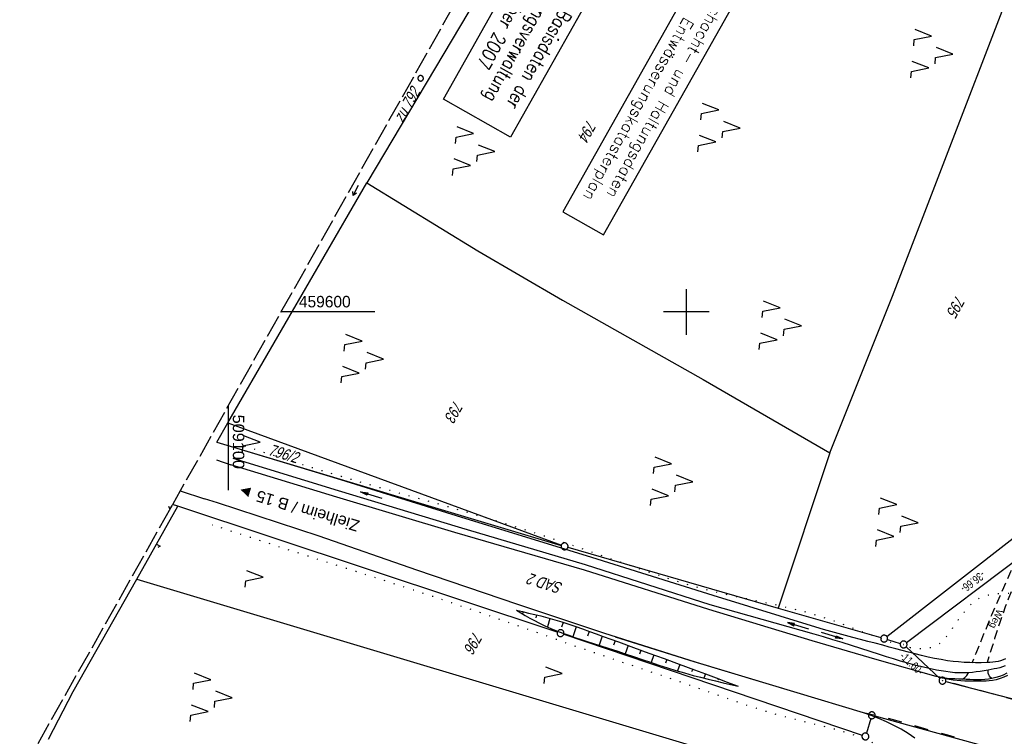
# Model space of a CAD drawing. Extents: x 509054 to 510017, y 459212 to 460305.
# Tile 2 of 63: x 509054 to 509269, y 459507 to 459664. Entities that reach past the tile are written whole.
import ezdxf

# ---------------------------------------------------------------- set-up
doc = ezdxf.new("R2010")
doc.units = 0
doc.header["$LTSCALE"] = 10
doc.header["$MEASUREMENT"] = 0
for name, pattern in [('AUSGEZOGEN', [0]), ('LT00', [0]), ('LT02', [0.4, 0.2, -0.2]), ('LT07', [0.22, 0.02, -0.2]), ('LT11', [0.3, 0.2, -0.1]), ('LT14', [0.6, 0.5, -0.1])]:
    doc.linetypes.add(name, pattern=pattern)
doc.layers.get('0').update_dxf_attribs({"linetype": 'LT00'})
for name, color, linetype in [('--EK_FBR', 1, 'LT00'), ('--EL_DFK_AB_L', 21, 'LT00'), ('--EL_DFK_AB_P', 7, 'LT00'), ('--EL_TEXT_KASTEN', 182, 'Continuous'), ('ABSTAND', 8, 'LT00'), ('DFK_AB_L', 21, 'LT00'), ('DFK_AB_P', 7, 'LT00'), ('DFK_BES-WEGE', 255, 'LT00'), ('DFK_FLUR_NR', 250, 'LT00'), ('DFK_GZPKT', 250, 'LT00'), ('DFK_KATASTER', 250, 'LT00'), ('DFK_NUTZUNG', 250, 'LT00'), ('DFK_STAND', 22, 'LT00'), ('DFK_TOPO-ANL', 252, 'LT00'), ('DFK_VERMPKT', 252, 'LT00'), ('FELDWEG_TEXT', 250, 'Continuous'), ('ORTSRICHTUNG', 7, 'Continuous'), ('PFEIL', 140, 'AUSGEZOGEN'), ('V110_AFBR_BAB', 250, 'LT00'), ('V110_BOESCH', 250, 'LT00'), ('V110_BOSCHUNG', 250, 'LT00'), ('V110_ERDWEG', 250, 'LT11'), ('V110_GEHOELZ', 250, 'LT07'), ('V110_GRABEN', 250, 'LT00'), ('V110_LD_MARK', 250, 'LT00'), ('V110_LG_MARK', 250, 'LT02'), ('V110_RASTER', 250, 'LT00')]:
    doc.layers.add(name, color=color, linetype=linetype)
doc.layers.add('-BLATT_110-RAND', color=7, linetype='LT14', plot=False)
doc.styles.add('Beschrift', font='ARIAL.TTF')
doc.styles.add('ROMANS', font='romans.shx', dxfattribs={"width": 0.8})
doc.styles.get("Standard").update_dxf_attribs({"font": 'ARIAL.TTF'})
doc.styles.add('Versorgungsltg', font='ARIAL.TTF', dxfattribs={"width": 0.8, "height": 2})

# ---------------------------------------------------------------- blocks, each defined once
blk = doc.blocks.new('SYMB7050')
at = {"color": 0, "linetype": 'ByBlock'}
blk.add_lwpolyline([(0, 0), (0, 0.093), (0.046, 0.058)], dxfattribs=at)
blk = doc.blocks.new('SYMB7010')
at = {"color": 0, "linetype": 'ByBlock'}
for points in [[(-0.031408, 0.499213), (-0.093728, 0.49134), (-0.15457, 0.475719), (-0.212975, 0.452595), (-0.268021, 0.422333), (-0.31884, 0.385411), (-0.36463, 0.342411), (-0.40467, 0.29401), (-0.438329, 0.240973), (-0.465074, 0.184136), (-0.484486, 0.124395), (-0.496256, 0.062692), (-0.5002, 0)], [(-0.5002, 0), (-0.496256, -0.062692), (-0.484486, -0.124395), (-0.465075, -0.184136), (-0.438329, -0.240973), (-0.404671, -0.29401), (-0.36463, -0.342411), (-0.31884, -0.385411), (-0.268021, -0.422333), (-0.212975, -0.452595), (-0.154571, -0.475719), (-0.093728, -0.49134), (-0.031408, -0.499213), (0.031408, -0.499213)], [(0.5002, 0), (0.496256, 0.062692), (0.484485, 0.124395), (0.465074, 0.184136), (0.438329, 0.240973), (0.40467, 0.29401), (0.36463, 0.342411), (0.31884, 0.385411), (0.268021, 0.422333), (0.212975, 0.452595), (0.15457, 0.475719), (0.093728, 0.49134), (0.031408, 0.499213), (-0.031408, 0.499213)], [(0.031408, -0.499213), (0.093728, -0.491341), (0.15457, -0.475719), (0.212975, -0.452595), (0.268021, -0.422333), (0.31884, -0.385411), (0.36463, -0.342411), (0.404671, -0.294011), (0.438329, -0.240974), (0.465075, -0.184136), (0.484486, -0.124395), (0.496256, -0.062692), (0.500201, 0)]]:
    blk.add_lwpolyline(points, dxfattribs=at)
blk = doc.blocks.new('SYMB0003')
at = {"color": 0, "linetype": 'ByBlock'}
for p, q in [((-0.015712, 0), (0.010166, 0.012015)), ((0, -0.021257), (-0.015712, 0)), ((0.010166, 0.012015), (0, -0.021257))]:
    blk.add_line(p, q, dxfattribs=at)
for points in [[(-0.031395, 0.499013), (-0.093691, 0.491144), (-0.154509, 0.475528), (-0.21289, 0.452414), (-0.267913, 0.422164), (-0.318712, 0.385257), (-0.364484, 0.342274), (-0.404509, 0.293893), (-0.438154, 0.240877), (-0.464888, 0.184062), (-0.484292, 0.124345), (-0.496058, 0.062667), (-0.5, 0)], [(-0.5, 0), (-0.496058, -0.062667), (-0.484292, -0.124345), (-0.464888, -0.184062), (-0.438154, -0.240877), (-0.404509, -0.293893), (-0.364485, -0.342274), (-0.318712, -0.385257), (-0.267914, -0.422164), (-0.21289, -0.452414), (-0.154509, -0.475529), (-0.093691, -0.491144), (-0.031395, -0.499014), (0.031395, -0.499014)], [(0.5, 0), (0.496057, 0.062667), (0.484292, 0.124345), (0.464888, 0.184062), (0.438153, 0.240877), (0.404509, 0.293893), (0.364484, 0.342274), (0.318712, 0.385257), (0.267913, 0.422164), (0.21289, 0.452414), (0.154509, 0.475528), (0.093691, 0.491144), (0.031395, 0.499013), (-0.031395, 0.499013)], [(0.031395, -0.499014), (0.093691, -0.491144), (0.154509, -0.475529), (0.21289, -0.452414), (0.267914, -0.422164), (0.318712, -0.385257), (0.364485, -0.342274), (0.404509, -0.293893), (0.438154, -0.240877), (0.464889, -0.184062), (0.484292, -0.124345), (0.496058, -0.062667), (0.5, 0)]]:
    blk.add_lwpolyline(points, dxfattribs=at)
blk = doc.blocks.new('SYMB7222')
at = {"color": 0, "linetype": 'ByBlock'}
blk.add_line((0, 0.185), (-0.11, -0.185), dxfattribs=at)
blk.add_lwpolyline([(0.25, -0.185), (0.11, -0.185), (0, 0.185)], dxfattribs=at)
blk = doc.blocks.new('SYMB7241')
at = {"color": 0, "linetype": 'ByBlock'}
for p, q in [((0, 0), (-0.26, 0)), ((-0.08, 0.045), (0, 0)), ((0, 0), (-0.08, -0.045))]:
    blk.add_line(p, q, dxfattribs=at)
blk = doc.blocks.new('SYMB7221')
at = {"color": 0, "linetype": 'ByBlock'}
for p, q in [((0, 0.435), (-0.11, 0.065)), ((0.11, 0.065), (0, 0.435)), ((0.25, 0.065), (0.11, 0.065)), ((-0.35, -0.065), (-0.46, -0.435)), ((0.35, -0.065), (0.24, -0.435))]:
    blk.add_line(p, q, dxfattribs=at)
for points in [[(-0.1, -0.435), (-0.24, -0.435), (-0.35, -0.065)], [(0.6, -0.435), (0.46, -0.435), (0.35, -0.065)]]:
    blk.add_lwpolyline(points, dxfattribs=at)
blk = doc.blocks.new('Pfreil3')
at = {"layer": 'PFEIL'}
blk.add_hatch(color=256, dxfattribs=at).paths.add_polyline_path([(-1.55, 0.27), (-1.55, -0.27), (0, 0)])
for p, q in [((-1.55, 0), (-4.83, 0)), ((-1.55, -0.27), (-1.55, 0.27)), ((-1.55, 0.27), (0, 0)), ((0, 0), (-1.55, -0.27))]:
    blk.add_line(p, q, dxfattribs=at)

msp = doc.modelspace()

# ---------------------------------------------------------------- linework, layer by layer
at = {"layer": '--EK_FBR'}
for points in [[(509269.95, 459521.15), (509269.17, 459520.78), (509268.37, 459520.47), (509267.54, 459520.22), (509266.71, 459520.02), (509265.92, 459519.89), (509265.12, 459519.81), (509264.32, 459519.76), (509263.51, 459519.74), (509262.7, 459519.75), (509261.89, 459519.78), (509261.08, 459519.81), (509260.27, 459519.85), (509259.43, 459519.88), (509258.6, 459519.92), (509257.76, 459519.97), (509256.94, 459520.04), (509256.11, 459520.15), (509255.3, 459520.29), (509254.5, 459520.49), (509241.67, 459524.07), (509227.45, 459528.26), (509204.87, 459535.05), (509177.73, 459543.65), (509149.48, 459551.88), (509123.73, 459559.61), (509100.53, 459566.65)], [(509249.89, 459507.01), (509248.39, 459508), (509246.85, 459508.93), (509245.28, 459509.79), (509243.67, 459510.58), (509242.03, 459511.3), (509240.37, 459511.94), (509238.68, 459512.5), (509224.2, 459516.88), (509202.18, 459523.49), (509182, 459529.88), (509163.2, 459536.18), (509141.18, 459543.68), (509119.85, 459551.04), (509097.64, 459558.37)]]:
    msp.add_lwpolyline(points, dxfattribs=at)
at = {"layer": '--EL_DFK_AB_L'}
for p, q in [((509248.02, 459527.9), (509276.11, 459549.04)), ((509247.97, 459526.94), (509255.35, 459520.05)), ((509256.63, 459519.35), (509298.59, 459508.42))]:
    msp.add_line(p, q, dxfattribs=at)
at = {"layer": '--EL_TEXT_KASTEN'}
msp.add_lwpolyline([(509205.15, 459678.88), (509173, 459621.83), (509181.91, 459616.81), (509214.06, 459673.85)], close=True, dxfattribs=at)
at = {"layer": '-BLATT_110-RAND'}
msp.add_lwpolyline([(509508.66, 460304.61), (509054.47, 459498.79), (509563.22, 459212.04), (510017.41, 460017.85), (509508.66, 460304.61)], dxfattribs=at)
at = {"layer": 'DFK_AB_L'}
for p, q in [((509248.02, 459527.9), (509276.11, 459549.04)), ((509247.97, 459526.94), (509255.35, 459520.05)), ((509256.63, 459519.35), (509298.59, 459508.42))]:
    msp.add_line(p, q, dxfattribs=at)
at = {"layer": 'DFK_KATASTER'}
for p, q in [((509158.21, 459675.23), (509130.27, 459628.15)), ((509244.98, 459603.47), (509269.28, 459666.54)), ((509099.9, 459575.77), (509130.27, 459628.15)), ((509130.27, 459628.15), (509154.48, 459613.36)), ((509154.48, 459613.36), (509172.99, 459602.56)), ((509231.32, 459569.25), (509244.98, 459603.47)), ((509172.99, 459602.56), (509203.68, 459585.27)), ((509203.68, 459585.27), (509231.32, 459569.25)), ((509097.48, 459571.6), (509099.9, 459575.77)), ((509099.9, 459575.77), (509172.71, 459549.12)), ((509097.48, 459571.6), (509172.69, 459549.07)), ((509231.32, 459569.25), (509220.06, 459535.4)), ((509080.01, 459541.71), (509089.02, 459557.6)), ((509089.02, 459557.6), (509087.83, 459557.99)), ((509171.82, 459530.16), (509089.02, 459557.6)), ((509243.75, 459529.19), (509272.66, 459551.68)), ((509174.13, 459548.65), (509220.06, 459535.4)), ((509066.11, 459517.19), (509080.01, 459541.71)), ((509080.01, 459541.71), (509228.31, 459497.27)), ((509220.06, 459535.4), (509242.44, 459528.94)), ((509173.24, 459529.68), (509238.36, 459507.62)), ((509243.88, 459528.51), (509246.7, 459527.67)), ((509060.74, 459506.81), (509066.11, 459517.19)), ((509240.25, 459511.27), (509239.29, 459508.1)), ((509270.79, 459503.66), (509241.19, 459511.79))]:
    msp.add_line(p, q, dxfattribs=at)
at = {"layer": 'DFK_STAND'}
msp.add_lwpolyline([(509189.59, 459687.82), (509161.6, 459638.17), (509146.95, 459646.42), (509174.94, 459696.08)], close=True, dxfattribs=at)
at = {"layer": 'DFK_TOPO-ANL'}
for p, q in [((509097.44, 459567.75), (509100.53, 459566.65)), ((509089.5, 459560.95), (509094.8, 459559.23)), ((509097.64, 459558.37), (509094.8, 459559.23)), ((509201.68, 459523.68), (509184.54, 459529.03)), ((509224.2, 459516.88), (509201.68, 459523.68))]:
    msp.add_line(p, q, dxfattribs=at)
at = {"layer": 'V110_AFBR_BAB'}
for points in [[(509269.95, 459521.15), (509269.17, 459520.78), (509268.37, 459520.47), (509267.54, 459520.22), (509266.71, 459520.02), (509265.92, 459519.89), (509265.12, 459519.81), (509264.32, 459519.76), (509263.51, 459519.74), (509262.7, 459519.75), (509261.89, 459519.78), (509261.08, 459519.81), (509260.27, 459519.85), (509259.43, 459519.88), (509258.6, 459519.92), (509257.76, 459519.97), (509256.94, 459520.04), (509256.11, 459520.15), (509255.3, 459520.29), (509254.5, 459520.49), (509241.67, 459524.07), (509227.45, 459528.26), (509204.87, 459535.05), (509177.73, 459543.65), (509149.48, 459551.88), (509123.73, 459559.61), (509100.53, 459566.65)], [(509249.89, 459507.01), (509248.39, 459508), (509246.85, 459508.93), (509245.28, 459509.79), (509243.67, 459510.58), (509242.03, 459511.3), (509240.37, 459511.94), (509238.68, 459512.5), (509224.2, 459516.88), (509202.18, 459523.49), (509182, 459529.88), (509163.2, 459536.18), (509141.18, 459543.68), (509119.85, 459551.04), (509097.64, 459558.37)]]:
    msp.add_lwpolyline(points, dxfattribs=at)
at = {"layer": 'V110_BOESCH'}
for points in [[(509162.88, 459534.9), (509164.22, 459534.61), (509165.56, 459534.31), (509166.9, 459534), (509168.23, 459533.68), (509169.76, 459533.26), (509171.29, 459532.82), (509172.81, 459532.35), (509174.33, 459531.86), (509175.84, 459531.35), (509177.34, 459530.83), (509178.84, 459530.29), (509180.34, 459529.75), (509181.84, 459529.21), (509185.16, 459528), (509188.49, 459526.79), (509191.81, 459525.58), (509195.13, 459524.36), (509198.44, 459523.15), (509201.75, 459521.92), (509204.14, 459521.03), (509206.53, 459520.14), (509208.92, 459519.24), (509211.31, 459518.34)], [(509162.88, 459534.9), (509163.86, 459534.32), (509164.84, 459533.75), (509165.82, 459533.19), (509166.82, 459532.65), (509167.82, 459532.13), (509169.09, 459531.52), (509170.38, 459530.96), (509171.68, 459530.43), (509173, 459529.92), (509174.33, 459529.45), (509175.67, 459528.99), (509177.02, 459528.55), (509178.37, 459528.12), (509179.72, 459527.69), (509181.07, 459527.25), (509182.93, 459526.65), (509184.78, 459526.03), (509186.63, 459525.41), (509188.48, 459524.79), (509190.32, 459524.17), (509192.17, 459523.55), (509194.02, 459522.95), (509195.87, 459522.36), (509197.73, 459521.79), (509199.59, 459521.24), (509201.46, 459520.71), (509203.09, 459520.28), (509204.73, 459519.87), (509206.37, 459519.48), (509208.01, 459519.09), (509209.66, 459518.72), (509211.31, 459518.34)]]:
    msp.add_lwpolyline(points, dxfattribs=at)
at = {"layer": 'V110_BOSCHUNG'}
for p, q in [((509164.35, 459534.58), (509164.24, 459534.1)), ((509167.28, 459533.91), (509167.12, 459533.24)), ((509170.2, 459533.14), (509169.68, 459531.26)), ((509173.1, 459532.26), (509172.77, 459531.2)), ((509175.97, 459531.31), (509175.24, 459529.14)), ((509178.81, 459530.3), (509178.44, 459529.26)), ((509181.64, 459529.28), (509180.93, 459527.3)), ((509184.45, 459528.25), (509184.12, 459527.31)), ((509187.27, 459527.23), (509186.63, 459525.41)), ((509190.09, 459526.2), (509189.78, 459525.33)), ((509192.92, 459525.17), (509192.31, 459523.51)), ((509195.74, 459524.14), (509195.45, 459523.36)), ((509198.56, 459523.1), (509198.03, 459521.7)), ((509201.37, 459522.06), (509201.15, 459521.46)), ((509204.18, 459521.01), (509203.84, 459520.1)), ((509206.99, 459519.96), (509206.88, 459519.67)), ((509209.8, 459518.91), (509209.72, 459518.7))]:
    msp.add_line(p, q, dxfattribs=at)
at = {"layer": 'V110_ERDWEG', "flags": 128}
for points in [[(509459.45, 459758.31), (509457.01, 459757.14), (509454.57, 459755.97), (509452.13, 459754.81), (509449.68, 459753.66), (509447.22, 459752.52), (509444.76, 459751.4), (509442.3, 459750.29), (509439.82, 459749.21), (509437.33, 459748.16), (509435.1, 459747.24), (509432.87, 459746.35), (509430.63, 459745.47), (509428.38, 459744.61), (509426.12, 459743.76), (509423.87, 459742.93), (509421.6, 459742.1), (509419.34, 459741.28), (509417.07, 459740.46), (509414.44, 459739.51), (509411.8, 459738.56), (509409.17, 459737.6), (509406.54, 459736.64), (509403.91, 459735.66), (509401.29, 459734.67), (509398.67, 459733.66), (509396.07, 459732.64), (509393.54, 459731.61), (509391.03, 459730.57), (509388.53, 459729.49), (509386.03, 459728.39), (509383.56, 459727.26), (509381.1, 459726.09), (509378.66, 459724.88), (509376.24, 459723.64), (509372.73, 459721.74), (509369.26, 459719.76), (509365.84, 459717.7), (509362.48, 459715.55), (509359.16, 459713.33), (509356.92, 459711.76), (509354.71, 459710.16), (509352.52, 459708.51), (509350.37, 459706.82), (509348.26, 459705.1), (509346.19, 459703.32), (509344.57, 459701.89), (509342.98, 459700.42), (509341.41, 459698.94), (509339.86, 459697.43), (509338.33, 459695.9), (509336.81, 459694.36), (509335.31, 459692.8), (509333.81, 459691.23), (509332.32, 459689.65), (509330.84, 459688.06), (509329.57, 459686.69), (509328.31, 459685.32), (509327.05, 459683.94), (509325.81, 459682.55), (509324.59, 459681.15), (509323.4, 459679.72), (509322.23, 459678.28), (509321.09, 459676.82), (509319.99, 459675.33), (509318.93, 459673.81), (509317.81, 459672.11), (509316.74, 459670.37), (509315.72, 459668.59), (509314.75, 459666.79), (509313.81, 459664.97), (509312.91, 459663.12), (509312.05, 459661.26), (509311.21, 459659.37), (509310.4, 459657.48), (509309.62, 459655.57), (509308.85, 459653.65), (509308.1, 459651.73), (509307.35, 459649.81), (509306.39, 459647.27), (509305.43, 459644.72), (509304.49, 459642.18), (509303.55, 459639.64), (509302.61, 459637.1), (509301.68, 459634.57), (509300.74, 459632.03), (509299.81, 459629.49), (509298.58, 459626.18), (509297.34, 459622.87), (509296.09, 459619.56), (509294.82, 459616.26), (509293.54, 459612.96), (509292.87, 459611.25), (509292.2, 459609.55), (509291.53, 459607.84), (509290.87, 459606.12), (509290.22, 459604.41), (509289.59, 459602.69), (509288.98, 459600.96), (509288.39, 459599.23), (509287.82, 459597.49), (509287.29, 459595.72), (509286.78, 459593.95), (509286.3, 459592.17), (509285.84, 459590.38), (509285.4, 459588.59), (509284.97, 459586.8), (509284.54, 459585), (509284.13, 459583.2), (509283.71, 459581.39), (509283.29, 459579.59), (509282.8, 459577.52), (509282.29, 459575.44), (509281.77, 459573.37), (509281.24, 459571.31), (509280.68, 459569.25), (509280.1, 459567.2), (509279.49, 459565.16), (509278.85, 459563.14), (509278.18, 459561.12), (509277.47, 459559.11), (509276.8, 459557.32), (509276.11, 459555.55), (509275.39, 459553.78), (509274.65, 459552.01), (509273.89, 459550.26), (509273.12, 459548.5), (509272.35, 459546.76), (509271.56, 459545.01), (509270.77, 459543.27), (509269.99, 459541.52), (509269.2, 459539.77), (509268.43, 459538.02), (509267.52, 459535.94), (509266.63, 459533.85), (509265.76, 459531.76), (509264.89, 459529.67), (509264.02, 459527.57), (509263.17, 459525.47), (509262.31, 459523.37)], [(509460.3, 459756.77), (509458.1, 459755.71), (509455.89, 459754.65), (509453.68, 459753.59), (509451.47, 459752.54), (509449.25, 459751.5), (509447.03, 459750.48), (509444.8, 459749.47), (509442.56, 459748.47), (509440.32, 459747.49), (509438.07, 459746.54), (509435.83, 459745.62), (509433.58, 459744.72), (509431.33, 459743.84), (509429.06, 459742.97), (509426.8, 459742.11), (509424.53, 459741.27), (509422.26, 459740.43), (509419.98, 459739.59), (509417.71, 459738.75), (509414.71, 459737.64), (509411.72, 459736.53), (509408.73, 459735.4), (509405.74, 459734.26), (509402.76, 459733.11), (509399.79, 459731.95), (509396.82, 459730.76), (509394.58, 459729.85), (509392.35, 459728.93), (509390.12, 459727.99), (509387.9, 459727.03), (509385.69, 459726.05), (509383.5, 459725.05), (509381.31, 459724.01), (509379.14, 459722.95), (509376.99, 459721.86), (509374.09, 459720.31), (509371.22, 459718.71), (509368.38, 459717.04), (509365.58, 459715.31), (509362.82, 459713.52), (509360.09, 459711.68), (509357.95, 459710.18), (509355.83, 459708.64), (509353.75, 459707.06), (509351.69, 459705.45), (509349.67, 459703.79), (509347.69, 459702.1), (509346.07, 459700.66), (509344.48, 459699.19), (509342.91, 459697.7), (509341.36, 459696.19), (509339.83, 459694.66), (509338.31, 459693.11), (509336.81, 459691.55), (509335.31, 459689.98), (509333.82, 459688.39), (509332.34, 459686.81), (509331.09, 459685.46), (509329.84, 459684.11), (509328.61, 459682.76), (509327.39, 459681.39), (509326.19, 459680.01), (509325.01, 459678.61), (509323.85, 459677.2), (509322.73, 459675.76), (509321.64, 459674.3), (509320.59, 459672.81), (509319.48, 459671.13), (509318.41, 459669.41), (509317.39, 459667.66), (509316.41, 459665.88), (509315.47, 459664.08), (509314.58, 459662.25), (509313.71, 459660.4), (509312.88, 459658.54), (509312.08, 459656.66), (509311.31, 459654.77), (509310.55, 459652.87), (509309.82, 459650.96), (509309.11, 459649.05), (509308.36, 459647.02), (509307.63, 459644.99), (509306.91, 459642.95), (509306.19, 459640.92), (509305.48, 459638.89), (509304.77, 459636.86), (509304.05, 459634.83), (509303.33, 459632.81), (509302.59, 459630.78), (509301.84, 459628.77), (509301.05, 459626.69), (509300.25, 459624.61), (509299.43, 459622.54), (509298.61, 459620.47), (509297.78, 459618.41), (509296.94, 459616.34), (509296.11, 459614.27), (509295.28, 459612.2), (509294.53, 459610.31), (509293.79, 459608.41), (509293.06, 459606.51), (509292.34, 459604.6), (509291.65, 459602.69), (509290.98, 459600.77), (509290.34, 459598.84), (509289.73, 459596.9), (509289.22, 459595.16), (509288.72, 459593.4), (509288.25, 459591.64), (509287.8, 459589.88), (509287.37, 459588.1), (509286.94, 459586.33), (509286.53, 459584.55), (509286.11, 459582.77), (509285.71, 459580.99), (509285.29, 459579.21), (509284.84, 459577.27), (509284.38, 459575.34), (509283.91, 459573.41), (509283.42, 459571.48), (509282.91, 459569.56), (509282.38, 459567.65), (509281.83, 459565.75), (509281.24, 459563.85), (509280.63, 459561.97), (509279.98, 459560.1), (509279.3, 459558.24), (509278.66, 459556.61), (509278, 459554.99), (509277.31, 459553.38), (509276.61, 459551.78), (509275.89, 459550.18), (509275.17, 459548.58), (509274.44, 459546.99), (509273.71, 459545.39), (509272.99, 459543.8), (509272.28, 459542.19), (509271.59, 459540.59), (509270.92, 459538.97), (509270.27, 459537.34), (509269.62, 459535.64), (509269.01, 459533.93), (509268.41, 459532.21), (509267.84, 459530.48), (509267.28, 459528.74), (509266.74, 459527), (509266.2, 459525.26), (509265.67, 459523.51)]]:
    msp.add_lwpolyline(points, dxfattribs=at)
at = {"layer": 'V110_ERDWEG'}
for points in [[(509260.27, 459519.85), (509260.78, 459520.24), (509261.21, 459520.71), (509261.56, 459521.25)], [(509266.71, 459520.02), (509266.42, 459520.24), (509266.18, 459520.5), (509266, 459520.82), (509265.88, 459521.16), (509265.84, 459521.52), (509265.87, 459521.87)]]:
    msp.add_lwpolyline(points, dxfattribs=at)
at = {"layer": 'V110_GEHOELZ', "flags": 128}
for points in [[(509276.76, 459537), (509276.16, 459537.26), (509275.56, 459537.51), (509274.95, 459537.75), (509274.34, 459537.96), (509273.39, 459538.22), (509272.43, 459538.41), (509271.44, 459538.53), (509270.45, 459538.58), (509269.45, 459538.58), (509268.45, 459538.53), (509267.45, 459538.42), (509266.46, 459538.27), (509265.93, 459538.18), (509265.42, 459538.06), (509264.91, 459537.92), (509264.42, 459537.75), (509263.94, 459537.54), (509263.47, 459537.26), (509263.01, 459536.94), (509262.58, 459536.59), (509262.16, 459536.21), (509261.77, 459535.81), (509261.11, 459535.09), (509260.49, 459534.34), (509259.9, 459533.58), (509259.33, 459532.8), (509258.77, 459532), (509258.22, 459531.2), (509257.65, 459530.38), (509257.3, 459529.88), (509256.94, 459529.38), (509256.56, 459528.9), (509256.17, 459528.45), (509255.76, 459528.04), (509255.32, 459527.67), (509254.66, 459527.24), (509253.95, 459526.92), (509253.2, 459526.69), (509252.4, 459526.56), (509251.58, 459526.5), (509250.73, 459526.52), (509249.85, 459526.6), (509248.95, 459526.74), (509248.05, 459526.93), (509247.13, 459527.16), (509246.22, 459527.42), (509245.3, 459527.71), (509244.4, 459528.01), (509243.5, 459528.32), (509242.03, 459528.85), (509240.59, 459529.38), (509239.2, 459529.91), (509237.84, 459530.43), (509236.51, 459530.94), (509235.19, 459531.44), (509233.89, 459531.93), (509232.6, 459532.41), (509231.31, 459532.87), (509230.01, 459533.31), (509228.7, 459533.72), (509227.15, 459534.18), (509225.58, 459534.62), (509223.99, 459535.02), (509222.38, 459535.41), (509220.76, 459535.78), (509219.12, 459536.14), (509217.48, 459536.49), (509215.83, 459536.83), (509214.17, 459537.17), (509212.51, 459537.52), (509210.85, 459537.87), (509209.2, 459538.23), (509207.55, 459538.6), (509205.9, 459539), (509203.73, 459539.55), (509201.58, 459540.14), (509199.44, 459540.76), (509197.31, 459541.41), (509195.2, 459542.09), (509193.09, 459542.78), (509190.99, 459543.49), (509188.89, 459544.21), (509186.8, 459544.94), (509184.72, 459545.68), (509182.63, 459546.42), (509180.54, 459547.16), (509178.45, 459547.89), (509173.97, 459549.43), (509169.48, 459550.92), (509164.97, 459552.38), (509160.44, 459553.79), (509155.9, 459555.17), (509151.35, 459556.51), (509148.69, 459557.27), (509146.02, 459558.03), (509143.35, 459558.78), (509140.68, 459559.52), (509138.01, 459560.26), (509135.34, 459561.01), (509132.68, 459561.75), (509130.01, 459562.51), (509127.35, 459563.28), (509124.69, 459564.06), (509121.85, 459564.91), (509119.02, 459565.78), (509116.18, 459566.67), (509113.36, 459567.56), (509110.53, 459568.47), (509107.71, 459569.38), (509104.89, 459570.3), (509102.06, 459571.22)], [(509245.74, 459390.98), (509246.29, 459392.27), (509247.04, 459394.08), (509247.78, 459395.88), (509248.49, 459397.7), (509249.17, 459399.52), (509249.83, 459401.35), (509250.46, 459403.2), (509251.05, 459405.05), (509251.57, 459406.8), (509252.05, 459408.56), (509252.51, 459410.33), (509252.95, 459412.11), (509253.37, 459413.89), (509253.77, 459415.68), (509254.16, 459417.47), (509254.54, 459419.27), (509254.91, 459421.06), (509255.28, 459422.86), (509256.05, 459426.6), (509256.83, 459430.33), (509257.62, 459434.05), (509258.42, 459437.77), (509259.23, 459441.49), (509260.06, 459445.19), (509260.51, 459447.16), (509260.95, 459449.13), (509261.4, 459451.1), (509261.84, 459453.07), (509262.26, 459455.05), (509262.68, 459457.03), (509263.07, 459459.02), (509263.45, 459461.02), (509263.79, 459463.03), (509264.11, 459465.06), (509264.3, 459466.38), (509264.47, 459467.72), (509264.62, 459469.05), (509264.73, 459470.39), (509264.81, 459471.73), (509264.85, 459473.06), (509264.84, 459474.39), (509264.77, 459475.71), (509264.65, 459477.02), (509264.46, 459478.32), (509264.21, 459479.61), (509263.89, 459480.84), (509263.51, 459482.06), (509263.06, 459483.26), (509262.56, 459484.45), (509262.01, 459485.61), (509261.42, 459486.76), (509260.78, 459487.89), (509260.11, 459489), (509258.98, 459490.73), (509257.77, 459492.39), (509256.48, 459494), (509255.13, 459495.54), (509253.71, 459497.02), (509252.22, 459498.44), (509250.66, 459499.78), (509249.09, 459501.01), (509247.47, 459502.17), (509245.8, 459503.26), (509244.08, 459504.28), (509242.32, 459505.23), (509240.52, 459506.09), (509238.69, 459506.88), (509236.83, 459507.59), (509235.57, 459508.01), (509234.31, 459508.41), (509233.04, 459508.77), (509231.76, 459509.12), (509230.48, 459509.45), (509229.19, 459509.76), (509227.91, 459510.07), (509226.62, 459510.37), (509225.33, 459510.68), (509224.04, 459510.99), (509222.76, 459511.31), (509220.9, 459511.81), (509219.05, 459512.33), (509217.21, 459512.88), (509215.37, 459513.46), (509213.54, 459514.05), (509211.72, 459514.67), (509209.9, 459515.29), (509208.08, 459515.93), (509206.27, 459516.57), (509204.45, 459517.21), (509202.64, 459517.86), (509200.82, 459518.5), (509198.29, 459519.38), (509195.76, 459520.25), (509193.23, 459521.11), (509190.69, 459521.97), (509188.16, 459522.82), (509185.62, 459523.68), (509183.09, 459524.53), (509180.56, 459525.4), (509177.87, 459526.33), (509175.2, 459527.26), (509172.52, 459528.21), (509169.85, 459529.15), (509167.17, 459530.1), (509164.5, 459531.05), (509161.82, 459531.99), (509157.47, 459533.52), (509153.11, 459535.02), (509148.75, 459536.51), (509144.38, 459537.98), (509140, 459539.43), (509136.99, 459540.42), (509133.97, 459541.4), (509130.95, 459542.37), (509127.92, 459543.34), (509124.9, 459544.3), (509121.88, 459545.27), (509118.86, 459546.24), (509114.38, 459547.68), (509109.91, 459549.13), (509105.44, 459550.59), (509100.97, 459552.05), (509096.5, 459553.51)]]:
    msp.add_lwpolyline(points, dxfattribs=at)
at = {"layer": 'V110_GRABEN'}
for points in [[(509269.63, 459524.3), (509269.13, 459524.07), (509268.6, 459523.89), (509268.04, 459523.76), (509267.46, 459523.66), (509266.87, 459523.59), (509266.27, 459523.54), (509265.67, 459523.51), (509264.38, 459523.47), (509263.11, 459523.46), (509261.86, 459523.49), (509260.63, 459523.54), (509259.41, 459523.63), (509258.2, 459523.76), (509257, 459523.91), (509255.58, 459524.14), (509254.17, 459524.4), (509252.76, 459524.7), (509251.35, 459525.02), (509249.93, 459525.37), (509248.52, 459525.73), (509247.11, 459526.11), (509245.69, 459526.49), (509244.28, 459526.88), (509242.87, 459527.26), (509241.24, 459527.7), (509239.61, 459528.12), (509237.99, 459528.55), (509236.36, 459528.97), (509234.74, 459529.4), (509233.12, 459529.83), (509231.51, 459530.28), (509229.9, 459530.74), (509228.29, 459531.22), (509205.85, 459538.1), (509178.19, 459546.8), (509150.96, 459555.18), (509124.56, 459563.4), (509101.92, 459570.19)], [(509269.62, 459522.76), (509269.03, 459522.55), (509268.42, 459522.37), (509267.79, 459522.23), (509267.16, 459522.1), (509266.51, 459521.98), (509265.87, 459521.87), (509265, 459521.72), (509264.13, 459521.57), (509263.27, 459521.44), (509262.42, 459521.33), (509261.56, 459521.25), (509260.57, 459521.22), (509259.58, 459521.23), (509258.59, 459521.29), (509257.6, 459521.39), (509256.61, 459521.52), (509255.62, 459521.67), (509254.63, 459521.85), (509253.03, 459522.18), (509251.45, 459522.55), (509249.88, 459522.95), (509248.32, 459523.38), (509246.77, 459523.83), (509245.22, 459524.3), (509243.68, 459524.78), (509242.13, 459525.27), (509240.11, 459525.91), (509238.08, 459526.56), (509236.06, 459527.21), (509234.03, 459527.84), (509231.99, 459528.47), (509229.96, 459529.08), (509227.91, 459529.67), (509205.22, 459536.09), (509177.99, 459544.85), (509150.22, 459553.06), (509124.05, 459560.97), (509101.07, 459568)]]:
    msp.add_lwpolyline(points, dxfattribs=at)
at = {"layer": 'V110_LD_MARK'}
msp.add_lwpolyline([(509270.09, 459520.68), (509269.3, 459520.32), (509268.48, 459520.01), (509267.65, 459519.76), (509266.81, 459519.59), (509266.12, 459519.49), (509265.44, 459519.44), (509264.75, 459519.41), (509264.06, 459519.41), (509263.36, 459519.41), (509262.5, 459519.41), (509261.64, 459519.42), (509260.79, 459519.44), (509259.93, 459519.48), (509259.08, 459519.55), (509258.23, 459519.64), (509257.39, 459519.77), (509256.66, 459519.92), (509255.94, 459520.1), (509255.22, 459520.29), (509254.5, 459520.49)], dxfattribs=at)
at = {"layer": 'V110_LG_MARK', "ltscale": 1.5, "flags": 128}
for points in [[(509258.3, 459519.02), (509279.12, 459513.38), (509288.63, 459511.02)], [(509258.54, 459507.2), (509257.08, 459507.62), (509244.13, 459511.29), (509238.68, 459512.5)]]:
    msp.add_lwpolyline(points, dxfattribs=at)
at = {"layer": 'V110_RASTER'}
for p, q in [((509200, 459595), (509200, 459605)), ((509131.98, 459600), (509111.51, 459600)), ((509205, 459600), (509195, 459600)), ((509100, 459579.58), (509100, 459561.08))]:
    msp.add_line(p, q, dxfattribs=at)

# ---------------------------------------------------------------- block references
at = {"layer": '--EL_DFK_AB_P', "xscale": 1.500000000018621, "yscale": 1.5, "zscale": 1.5, "rotation": 264.7377099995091}
for p in [(509247.42, 459527.45), (509255.9, 459519.54)]:
    msp.add_blockref('SYMB0003', p, dxfattribs=at)
at = {"layer": 'DFK_AB_P', "xscale": 1.500000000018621, "yscale": 1.5, "zscale": 1.5, "rotation": 264.7377099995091}
for p in [(509247.42, 459527.45), (509255.9, 459519.54)]:
    msp.add_blockref('SYMB0003', p, dxfattribs=at)
at = {"layer": 'DFK_GZPKT', "xscale": 1.500000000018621, "yscale": 1.5, "zscale": 1.5, "rotation": 264.7377099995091}
for p in [(509173.41, 459548.86), (509172.53, 459529.92), (509243.16, 459528.73), (509240.47, 459511.99), (509239.07, 459507.38)]:
    msp.add_blockref('SYMB7010', p, dxfattribs=at)
at = {"layer": 'DFK_KATASTER', "xscale": 10, "yscale": 10, "zscale": 10}
for p, rotation in [((509087.74, 459557.83), 148.0006300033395), ((509084.33, 459549.32), 240.445699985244)]:
    msp.add_blockref('SYMB7050', p, dxfattribs=dict(at, rotation=rotation))
at = {"layer": 'DFK_NUTZUNG', "yscale": 10, "zscale": 10}
for name, p, xscale, rotation in [('SYMB7221', (509253.86, 459656.66), 10.00000000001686, 264.7377100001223), ('SYMB7221', (509207.4, 459640.52), 10.00000000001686, 264.7377100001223), ('SYMB7221', (509153.84, 459635.38), 10.00000000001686, 264.7377100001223), ('SYMB7241', (509127.24, 459625.39), 9.999999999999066, 242.1342500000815), ('SYMB7221', (509220.77, 459597.37), 10.00000000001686, 264.7377100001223), ('SYMB7221', (509129.55, 459590.08), 10.00000000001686, 264.7377100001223), ('SYMB7222', (509105.15, 459571.73), 10.00000000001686, 264.7377100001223), ('SYMB7221', (509197.06, 459563.33), 10.00000000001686, 264.7377100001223), ('SYMB7221', (509246.26, 459554.42), 10.00000000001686, 264.7377100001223), ('SYMB7222', (509105.77, 459542.27), 10.00000000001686, 264.7377100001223), ('SYMB7221', (509096.55, 459516.21), 10.00000000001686, 264.7377100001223), ('SYMB7222', (509171.03, 459521.26), 10.00000000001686, 264.7377100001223)]:
    msp.add_blockref(name, p, dxfattribs=dict(at, xscale=xscale, rotation=rotation))
at = {"layer": 'DFK_VERMPKT', "xscale": 1.200000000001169, "yscale": 1.200000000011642, "zscale": 1.2, "rotation": 264.7377100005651}
msp.add_blockref('SYMB7010', (509141.99, 459650.98), dxfattribs=at)
at = {"layer": 'PFEIL'}
for p, rotation in [((509128.87, 459560.73), 163.6204693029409), ((509234.12, 459528.67), 343.6824134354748)]:
    msp.add_blockref('Pfreil3', p, dxfattribs=dict(at, rotation=rotation))
at = {"layer": 'PFEIL', "xscale": -1, "rotation": 343.5373304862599}
msp.add_blockref('Pfreil3', (509222.04, 459532.23), dxfattribs=at)

# ---------------------------------------------------------------- texts
at = {"layer": '--EL_TEXT_KASTEN', "insert": (509193.53, 459647.84), "char_height": 2.5, "attachment_point": 5, "rotation": 240.5925, "style": 'ROMANS'}
msp.add_mtext('{\\W1;Schacht- und Haltungsdaten\\Psiehe Entwässerungskatasterplan}', dxfattribs=at)
at = {"layer": 'ABSTAND', "width": 0.75}
for s, rotation, p in [(' -36.66-', -143.0404, (509264.83, 459543.93)), (' -11.60-', -43.01, (509246.03, 459525.06))]:
    msp.add_text(s, height=1.8, rotation=rotation, dxfattribs=at).set_placement(p)
at = {"layer": 'DFK_BES-WEGE', "oblique": 13.754, "width": 0.75}
msp.add_text('SAD 2', height=2.5, rotation=162.6742, dxfattribs=at).set_placement((509173.23, 459540.76))
at = {"layer": 'DFK_FLUR_NR', "oblique": 13.754, "width": 0.75}
for s, rotation, p in [('zu 792', 59.8698, (509138.05, 459641.17)), ('794', 240.5925, (509178.42, 459642.12)), ('795', 240.5925, (509258.92, 459603.86)), ('793', 240.5925, (509149.35, 459580.91)), ('796/2', -16.8857, (509108.55, 459568.85)), ('796', 240.5925, (509153.56, 459530.47))]:
    msp.add_text(s, height=2.5, rotation=rotation, dxfattribs=at).set_placement(p)
at = {"layer": 'DFK_STAND', "insert": (509174.43, 459663.66), "char_height": 3, "width": 55.058, "attachment_point": 2, "rotation": 240.5925, "style": 'Versorgungsltg'}
msp.add_mtext('{\\Fromans|c0;Nutzung der Basisdaten der Bayr. Vermessungsverwaltung\\PStand November 2007}', dxfattribs=at)
at = {"layer": 'FELDWEG_TEXT', "insert": (509267.4, 459535.45), "char_height": 1.5, "attachment_point": 7, "rotation": 247.2346, "style": 'Beschrift'}
msp.add_mtext('Weg', dxfattribs=at)
at = {"layer": 'ORTSRICHTUNG', "insert": (509115.61, 459558.45), "char_height": 2.5, "attachment_point": 8, "rotation": 163.1512, "style": 'Beschrift'}
msp.add_mtext('Zielheim / B 15 ►', dxfattribs=at)
at = {"layer": 'V110_RASTER'}
for s, rotation, width, p in [(' 459600', 0.0004, 0.969, (509114.48, 459601)), (' 509100', -89.9996, 1.017, (509101, 459578.58))]:
    msp.add_text(s, height=2.5, rotation=rotation, dxfattribs=dict(at, width=width)).set_placement(p)

doc.saveas('drawing.dxf')
